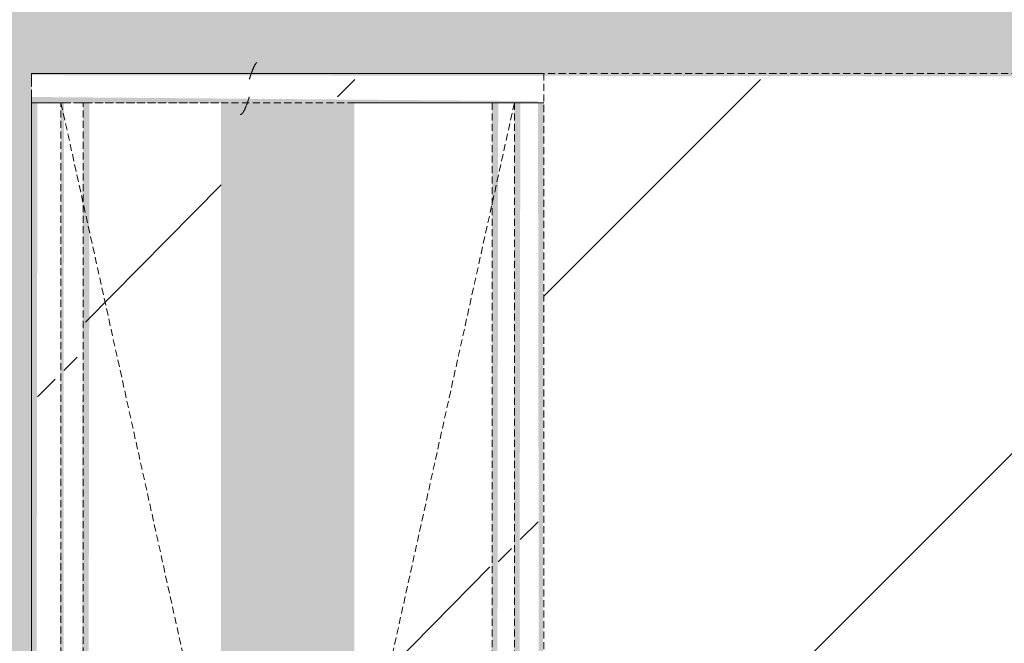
# Model space of a CAD drawing. Header units: millimetres. Extents: x 16156 to 91527, y 4646 to 113494.
# Tile 215 of 256: x 35489 to 36156, y 68759 to 69182. Entities that reach past the tile are written whole.
import ezdxf

# ---------------------------------------------------------------- set-up
doc = ezdxf.new("R2010")
doc.units = ezdxf.units.MM
doc.linetypes.add('ARC Demolished', pattern=[7.14375, 4.7625, -2.38125])
for name, color, linetype, lineweight in [('A--AR9__AlgVoorz', 1, 'Continuous', 9), ('A--L23__Vloeren', 3, 'Continuous', 9), ('A--L74__VasteSanitaireVoorz', 1, 'ARC Demolished', 9), ('A--L82__LosseGebruikersInvent', 1, 'ARC Demolished', 9)]:
    doc.layers.add(name, color=color, linetype=linetype, lineweight=lineweight)
pattern_1 = [(135, (67715.44, -36801.75), (-212.132, -212.132), [])]
pattern_2 = [(135, (68430.44, -35670.5), (-212.132, -212.132), [])]
pattern_3 = [(135.439, (68430.44, -34585), (-212.1307, -208.9106), [])]
pattern_4 = [(135.439, (68430.44, -34604.8), (-212.1307, -208.9106), [])]

# ---------------------------------------------------------------- blocks, each defined once
blk = doc.blocks.new('73_FU_Keukentop - Type 1-V231-AB-Begane grond - slooptekening')
at = {"layer": 'A--L82__LosseGebruikersInvent'}
h = blk.add_hatch(dxfattribs=at)
h.set_pattern_fill('FP_63', color=256, style=0, pattern_type=2)
h.set_pattern_definition(pattern_1)
h.paths.add_polyline_path([(1430, -957.5), (1430, 957.5), (-1430, 957.5), (-1425.57, -957.5), (1417.57, -957.5)])
h = blk.add_hatch(dxfattribs=at)
h.set_pattern_fill('FP_63', color=256, style=0, pattern_type=2)
h.set_pattern_definition(pattern_1)
h.paths.add_polyline_path([(1430, -957.5), (1430, 957.5), (-1430, 957.5), (-1425.57, -957.5), (1417.57, -957.5)])
for p, q in [((-1430, 957.5), (-1430, -957.5)), ((-1430, -957.5), (1430, -957.5))]:
    blk.add_line(p, q, dxfattribs=at)
blk = doc.blocks.new('FP_292-AB-Begane grond - slooptekening')
at = {"layer": 'A--L74__VasteSanitaireVoorz'}
blk.add_line((-695, 153.75), (715, 153.75), dxfattribs=at)
blk = doc.blocks.new('FP_294-AB-Begane grond - slooptekening')
at = {"layer": 'A--L74__VasteSanitaireVoorz'}
blk.add_line((-695, 138.75), (715, 138.75), dxfattribs=at)
blk = doc.blocks.new('FP_297-AB-Begane grond - slooptekening')
at = {"layer": 'A--L74__VasteSanitaireVoorz'}
blk.add_line((715, -138.75), (-695, -138.75), dxfattribs=at)
blk = doc.blocks.new('FP_299-AB-Begane grond - slooptekening')
at = {"layer": 'A--L74__VasteSanitaireVoorz'}
blk.add_line((715, -153.75), (-695, -153.75), dxfattribs=at)
blk = doc.blocks.new('FP_300-AB-Begane grond - slooptekening')
at = {"layer": 'A--L74__VasteSanitaireVoorz'}
blk.add_line((-695, -173.75), (715, -173.75), dxfattribs=at)
blk = doc.blocks.new('FP_301-AB-Begane grond - slooptekening')
at = {"layer": 'A--L74__VasteSanitaireVoorz'}
blk.add_line((-715, 173.75), (-715, -173.75), dxfattribs=at)
at = {"layer": 'A--L74__VasteSanitaireVoorz', "color": 240, "linetype": 'Continuous'}
for p, q in [((-722.28, -21.12), (-722.38, -21.03)), ((-722.28, -21.12), (-722.38, -21.03)), ((-722.18, -21.22), (-722.28, -21.12)), ((-722.18, -21.22), (-722.28, -21.12)), ((-722.07, -21.32), (-722.18, -21.22)), ((-722.07, -21.32), (-722.18, -21.22)), ((-721.95, -21.42), (-722.07, -21.32)), ((-721.95, -21.42), (-722.07, -21.32)), ((-721.83, -21.52), (-721.95, -21.42)), ((-721.83, -21.52), (-721.95, -21.42)), ((-721.7, -21.62), (-721.83, -21.52)), ((-721.7, -21.62), (-721.83, -21.52)), ((-721.57, -21.71), (-721.7, -21.62)), ((-721.57, -21.71), (-721.7, -21.62)), ((-721.42, -21.81), (-721.57, -21.71)), ((-721.42, -21.81), (-721.57, -21.71)), ((-721.28, -21.91), (-721.42, -21.81)), ((-721.28, -21.91), (-721.42, -21.81)), ((-721.12, -22.01), (-721.28, -21.91)), ((-721.12, -22.01), (-721.28, -21.91)), ((-720.96, -22.11), (-721.12, -22.01)), ((-720.96, -22.11), (-721.12, -22.01)), ((-720.8, -22.2), (-720.96, -22.11)), ((-720.8, -22.2), (-720.96, -22.11)), ((-720.62, -22.3), (-720.8, -22.2)), ((-720.62, -22.3), (-720.8, -22.2)), ((-720.44, -22.4), (-720.62, -22.3)), ((-720.44, -22.4), (-720.62, -22.3)), ((-720.26, -22.5), (-720.44, -22.4)), ((-720.26, -22.5), (-720.44, -22.4)), ((-720.07, -22.6), (-720.26, -22.5)), ((-720.07, -22.6), (-720.26, -22.5)), ((-719.88, -22.7), (-720.07, -22.6)), ((-719.88, -22.7), (-720.07, -22.6)), ((-719.68, -22.79), (-719.88, -22.7)), ((-719.68, -22.79), (-719.88, -22.7)), ((-719.47, -22.89), (-719.68, -22.79)), ((-719.47, -22.89), (-719.68, -22.79)), ((-719.26, -22.99), (-719.47, -22.89)), ((-719.26, -22.99), (-719.47, -22.89)), ((-719.05, -23.09), (-719.26, -22.99)), ((-719.05, -23.09), (-719.26, -22.99)), ((-718.83, -23.19), (-719.05, -23.09)), ((-718.83, -23.19), (-719.05, -23.09)), ((-718.6, -23.28), (-718.83, -23.19)), ((-718.6, -23.28), (-718.83, -23.19)), ((-718.37, -23.38), (-718.6, -23.28)), ((-718.37, -23.38), (-718.6, -23.28)), ((-718.14, -23.48), (-718.37, -23.38)), ((-718.14, -23.48), (-718.37, -23.38)), ((-717.9, -23.58), (-718.14, -23.48)), ((-717.9, -23.58), (-718.14, -23.48)), ((-717.66, -23.68), (-717.9, -23.58)), ((-717.66, -23.68), (-717.9, -23.58)), ((-717.41, -23.78), (-717.66, -23.68)), ((-717.41, -23.78), (-717.66, -23.68)), ((-717.16, -23.87), (-717.41, -23.78)), ((-717.16, -23.87), (-717.41, -23.78)), ((-716.91, -23.97), (-717.16, -23.87)), ((-716.91, -23.97), (-717.16, -23.87)), ((-716.65, -24.07), (-716.91, -23.97)), ((-716.65, -24.07), (-716.91, -23.97)), ((-716.39, -24.17), (-716.65, -24.07)), ((-716.39, -24.17), (-716.65, -24.07)), ((-716.12, -24.27), (-716.39, -24.17)), ((-716.12, -24.27), (-716.39, -24.17)), ((-715.86, -24.36), (-716.12, -24.27)), ((-715.86, -24.36), (-716.12, -24.27)), ((-715.58, -24.46), (-715.86, -24.36)), ((-715.58, -24.46), (-715.86, -24.36)), ((-715.31, -24.56), (-715.58, -24.46)), ((-715.31, -24.56), (-715.58, -24.46)), ((-715.04, -24.66), (-715.31, -24.56)), ((-715.04, -24.66), (-715.31, -24.56)), ((-714.76, -24.76), (-715.04, -24.66)), ((-714.76, -24.76), (-715.04, -24.66)), ((-714.48, -24.86), (-714.76, -24.76)), ((-714.48, -24.86), (-714.76, -24.76)), ((-714.2, -24.95), (-714.48, -24.86)), ((-714.2, -24.95), (-714.48, -24.86)), ((-713.91, -25.05), (-714.2, -24.95)), ((-713.91, -25.05), (-714.2, -24.95)), ((-713.62, -25.15), (-713.91, -25.05)), ((-713.62, -25.15), (-713.91, -25.05)), ((-713.34, -25.25), (-713.62, -25.15)), ((-713.34, -25.25), (-713.62, -25.15)), ((-713.05, -25.35), (-713.34, -25.25)), ((-713.05, -25.35), (-713.34, -25.25)), ((-712.76, -25.44), (-713.05, -25.35)), ((-712.76, -25.44), (-713.05, -25.35)), ((-712.47, -25.54), (-712.76, -25.44)), ((-712.47, -25.54), (-712.76, -25.44)), ((-712.17, -25.64), (-712.47, -25.54)), ((-712.17, -25.64), (-712.47, -25.54)), ((-711.88, -25.74), (-712.17, -25.64)), ((-711.88, -25.74), (-712.17, -25.64)), ((-711.59, -25.84), (-711.88, -25.74)), ((-711.59, -25.84), (-711.88, -25.74)), ((-711.29, -25.94), (-711.59, -25.84)), ((-711.29, -25.94), (-711.59, -25.84)), ((-711, -26.03), (-711.29, -25.94)), ((-711, -26.03), (-711.29, -25.94))]:
    blk.add_line(p, q, dxfattribs=at)
blk = doc.blocks.new('FP_302-AB-Begane grond - slooptekening')
at = {"layer": 'A--L74__VasteSanitaireVoorz'}
blk.add_line((-695, -173.75), (-695, 173.75), dxfattribs=at)
at = {"layer": 'A--L74__VasteSanitaireVoorz', "color": 240, "linetype": 'Continuous'}
for p, q in [((-698.71, -26.13), (-699, -26.03)), ((-698.71, -26.13), (-699, -26.03)), ((-698.41, -26.23), (-698.71, -26.13)), ((-698.41, -26.23), (-698.71, -26.13)), ((-698.12, -26.33), (-698.41, -26.23)), ((-698.12, -26.33), (-698.41, -26.23)), ((-697.83, -26.43), (-698.12, -26.33)), ((-697.83, -26.43), (-698.12, -26.33)), ((-697.53, -26.52), (-697.83, -26.43)), ((-697.53, -26.52), (-697.83, -26.43)), ((-697.24, -26.62), (-697.53, -26.52)), ((-697.24, -26.62), (-697.53, -26.52)), ((-696.95, -26.72), (-697.24, -26.62)), ((-696.95, -26.72), (-697.24, -26.62)), ((-696.66, -26.82), (-696.95, -26.72)), ((-696.66, -26.82), (-696.95, -26.72)), ((-696.38, -26.92), (-696.66, -26.82)), ((-696.38, -26.92), (-696.66, -26.82)), ((-696.09, -27.02), (-696.38, -26.92)), ((-696.09, -27.02), (-696.38, -26.92)), ((-695.8, -27.11), (-696.09, -27.02)), ((-695.8, -27.11), (-696.09, -27.02)), ((-695.52, -27.21), (-695.8, -27.11)), ((-695.52, -27.21), (-695.8, -27.11)), ((-695.24, -27.31), (-695.52, -27.21)), ((-695.24, -27.31), (-695.52, -27.21)), ((-694.96, -27.41), (-695.24, -27.31)), ((-694.96, -27.41), (-695.24, -27.31)), ((-694.69, -27.51), (-694.96, -27.41)), ((-694.69, -27.51), (-694.96, -27.41)), ((-694.42, -27.6), (-694.69, -27.51)), ((-694.42, -27.6), (-694.69, -27.51)), ((-694.14, -27.7), (-694.42, -27.6)), ((-694.14, -27.7), (-694.42, -27.6)), ((-693.88, -27.8), (-694.14, -27.7)), ((-693.88, -27.8), (-694.14, -27.7)), ((-693.61, -27.9), (-693.88, -27.8)), ((-693.61, -27.9), (-693.88, -27.8)), ((-693.35, -28), (-693.61, -27.9)), ((-693.35, -28), (-693.61, -27.9)), ((-693.09, -28.1), (-693.35, -28)), ((-693.09, -28.1), (-693.35, -28)), ((-692.84, -28.19), (-693.09, -28.1)), ((-692.84, -28.19), (-693.09, -28.1)), ((-692.59, -28.29), (-692.84, -28.19)), ((-692.59, -28.29), (-692.84, -28.19)), ((-692.34, -28.39), (-692.59, -28.29)), ((-692.34, -28.39), (-692.59, -28.29)), ((-692.1, -28.49), (-692.34, -28.39)), ((-692.1, -28.49), (-692.34, -28.39)), ((-691.86, -28.59), (-692.1, -28.49)), ((-691.86, -28.59), (-692.1, -28.49)), ((-691.63, -28.68), (-691.86, -28.59)), ((-691.63, -28.68), (-691.86, -28.59)), ((-691.4, -28.78), (-691.63, -28.68)), ((-691.4, -28.78), (-691.63, -28.68)), ((-691.17, -28.88), (-691.4, -28.78)), ((-691.17, -28.88), (-691.4, -28.78)), ((-690.95, -28.98), (-691.17, -28.88)), ((-690.95, -28.98), (-691.17, -28.88)), ((-690.74, -29.08), (-690.95, -28.98)), ((-690.74, -29.08), (-690.95, -28.98)), ((-690.53, -29.17), (-690.74, -29.08)), ((-690.53, -29.17), (-690.74, -29.08)), ((-690.32, -29.27), (-690.53, -29.17)), ((-690.32, -29.27), (-690.53, -29.17)), ((-690.12, -29.37), (-690.32, -29.27)), ((-690.12, -29.37), (-690.32, -29.27)), ((-689.93, -29.47), (-690.12, -29.37)), ((-689.93, -29.47), (-690.12, -29.37)), ((-689.74, -29.57), (-689.93, -29.47)), ((-689.74, -29.57), (-689.93, -29.47)), ((-689.56, -29.67), (-689.74, -29.57)), ((-689.56, -29.67), (-689.74, -29.57)), ((-689.38, -29.76), (-689.56, -29.67)), ((-689.38, -29.76), (-689.56, -29.67)), ((-689.2, -29.86), (-689.38, -29.76)), ((-689.2, -29.86), (-689.38, -29.76)), ((-689.04, -29.96), (-689.2, -29.86)), ((-689.04, -29.96), (-689.2, -29.86)), ((-688.88, -30.06), (-689.04, -29.96)), ((-688.88, -30.06), (-689.04, -29.96)), ((-688.72, -30.16), (-688.88, -30.06)), ((-688.72, -30.16), (-688.88, -30.06)), ((-688.58, -30.25), (-688.72, -30.16)), ((-688.58, -30.25), (-688.72, -30.16)), ((-688.43, -30.35), (-688.58, -30.25)), ((-688.43, -30.35), (-688.58, -30.25)), ((-688.3, -30.45), (-688.43, -30.35)), ((-688.3, -30.45), (-688.43, -30.35)), ((-688.17, -30.55), (-688.3, -30.45)), ((-688.17, -30.55), (-688.3, -30.45)), ((-688.05, -30.65), (-688.17, -30.55)), ((-688.05, -30.65), (-688.17, -30.55)), ((-687.93, -30.75), (-688.05, -30.65)), ((-687.93, -30.75), (-688.05, -30.65)), ((-687.82, -30.84), (-687.93, -30.75)), ((-687.82, -30.84), (-687.93, -30.75)), ((-687.72, -30.94), (-687.82, -30.84)), ((-687.72, -30.94), (-687.82, -30.84)), ((-687.62, -31.04), (-687.72, -30.94)), ((-687.62, -31.04), (-687.72, -30.94)), ((-687.54, -31.14), (-687.62, -31.04)), ((-687.54, -31.14), (-687.62, -31.04)), ((-687.45, -31.24), (-687.54, -31.14)), ((-687.45, -31.24), (-687.54, -31.14)), ((-687.38, -31.33), (-687.45, -31.24)), ((-687.38, -31.33), (-687.45, -31.24)), ((-687.31, -31.43), (-687.38, -31.33)), ((-687.31, -31.43), (-687.38, -31.33)), ((-687.25, -31.53), (-687.31, -31.43)), ((-687.25, -31.53), (-687.31, -31.43)), ((-687.2, -31.63), (-687.25, -31.53)), ((-687.2, -31.63), (-687.25, -31.53)), ((-687.15, -31.73), (-687.2, -31.63)), ((-687.15, -31.73), (-687.2, -31.63)), ((-687.11, -31.83), (-687.15, -31.73)), ((-687.11, -31.83), (-687.15, -31.73)), ((-687.08, -31.92), (-687.11, -31.83)), ((-687.08, -31.92), (-687.11, -31.83)), ((-687.05, -32.02), (-687.08, -31.92)), ((-687.05, -32.02), (-687.08, -31.92)), ((-687.03, -32.12), (-687.05, -32.02)), ((-687.03, -32.12), (-687.05, -32.02)), ((-687.02, -32.22), (-687.03, -32.12)), ((-687.02, -32.22), (-687.03, -32.12))]:
    blk.add_line(p, q, dxfattribs=at)
blk = doc.blocks.new('52_PF_FB_Gutter_rectangle - End Outlet - 1430mm_W_ x 300mm_L_ x 60mm_H_ x 160mm_Dia_ 2-V290-AB-Begane grond - slooptekening')
at = {"layer": 'A--L74__VasteSanitaireVoorz'}
h = blk.add_hatch(dxfattribs=at)
h.set_pattern_fill('FP_80', color=256, style=0, pattern_type=2)
h.set_pattern_definition(pattern_2)
h.paths.add_polyline_path([(-699, 151.75), (-699, 173.75), (-711, 173.75), (-710.57, -173.75), (-699, -169.75), (-699, 142.75)])
h = blk.add_hatch(dxfattribs=at)
h.set_pattern_fill('FP_80', color=256, style=0, pattern_type=2)
h.set_pattern_definition(pattern_2)
h.paths.add_polyline_path([(-699, 151.75), (-699, 173.75), (-711, 173.75), (-710.57, -173.75), (-699, -169.75), (-699, 142.75)])
at = {"layer": 'A--L74__VasteSanitaireVoorz', "linetype": 'Continuous'}
h = blk.add_hatch(dxfattribs=at)
h.set_pattern_fill('FP_80', color=256, style=0, pattern_type=2)
h.set_pattern_definition(pattern_2)
h.paths.add_polyline_path([(715, 169.75), (-695, 169.75), (-695, 157.75), (715, 157.75)])
h = blk.add_hatch(dxfattribs=at)
h.set_pattern_fill('FP_80', color=256, style=0, pattern_type=2)
h.set_pattern_definition(pattern_2)
h.paths.add_polyline_path([(715, 169.75), (-695, 169.75), (-695, 157.75), (715, 157.75)])
h = blk.add_hatch(dxfattribs=at)
h.set_pattern_fill('FP_80', color=256, style=0, pattern_type=2)
h.set_pattern_definition(pattern_2)
h.paths.add_polyline_path([(715, 151.75), (-695, 151.75), (-695, 142.75), (715, 142.75)])
h = blk.add_hatch(dxfattribs=at)
h.set_pattern_fill('FP_80', color=256, style=0, pattern_type=2)
h.set_pattern_definition(pattern_2)
h.paths.add_polyline_path([(715, 151.75), (-695, 151.75), (-695, 142.75), (715, 142.75)])
h = blk.add_hatch(dxfattribs=at)
h.set_pattern_fill('FP_81', color=256, style=0, pattern_type=2)
h.set_pattern_definition(pattern_3)
h.paths.add_polyline_path([(715, 137.1), (-695, 137.1), (-695, 45.2), (715, 45.2), (715, 99.08)])
h = blk.add_hatch(dxfattribs=at)
h.set_pattern_fill('FP_81', color=256, style=0, pattern_type=2)
h.set_pattern_definition(pattern_3)
h.paths.add_polyline_path([(715, 137.1), (-695, 137.1), (-695, 45.2), (715, 45.2), (715, 99.08)])
h = blk.add_hatch(dxfattribs=at)
h.set_pattern_fill('FP_82', color=256, style=0, pattern_type=2)
h.set_pattern_definition(pattern_4)
h.paths.add_polyline_path([(715, -134.42), (711, -45.2), (-695, -45.2), (-695, -137.1), (715, -137.1)])
h = blk.add_hatch(dxfattribs=at)
h.set_pattern_fill('FP_82', color=256, style=0, pattern_type=2)
h.set_pattern_definition(pattern_4)
h.paths.add_polyline_path([(715, -134.42), (711, -45.2), (-695, -45.2), (-695, -137.1), (715, -137.1)])
at = {"layer": 'A--L74__VasteSanitaireVoorz'}
h = blk.add_hatch(dxfattribs=at)
h.set_pattern_fill('FP_80', color=256, style=0, pattern_type=2)
h.set_pattern_definition(pattern_2)
h.paths.add_polyline_path([(715, -151.75), (711, -142.75), (-695, -142.75), (-695, -151.75), (711, -151.75)])
h = blk.add_hatch(dxfattribs=at)
h.set_pattern_fill('FP_80', color=256, style=0, pattern_type=2)
h.set_pattern_definition(pattern_2)
h.paths.add_polyline_path([(715, -151.75), (711, -142.75), (-695, -142.75), (-695, -151.75), (711, -151.75)])
h = blk.add_hatch(dxfattribs=at)
h.set_pattern_fill('FP_80', color=256, style=0, pattern_type=2)
h.set_pattern_definition(pattern_2)
h.paths.add_polyline_path([(715, -157.75), (-695, -157.75), (-695, -169.75), (715, -169.75)])
h = blk.add_hatch(dxfattribs=at)
h.set_pattern_fill('FP_80', color=256, style=0, pattern_type=2)
h.set_pattern_definition(pattern_2)
h.paths.add_polyline_path([(715, -157.75), (-695, -157.75), (-695, -169.75), (715, -169.75)])
for p, q in [((-695, 173.75), (-695, 169.75)), ((-695, 157.75), (-695, 169.75)), ((-695, 157.75), (-695, 153.75)), ((-695, 153.75), (0, 0)), ((-695, 151.75), (-695, 153.75)), ((-695, 142.75), (-695, 151.75)), ((-695, 142.75), (-695, 138.75)), ((-695, 139.14), (-695, 138.33)), ((-695, 137.1), (-695, 138.75)), ((-695, 45.2), (-695, 137.1)), ((-695, -153.75), (0, 0)), ((-695, -137.1), (-695, -45.2)), ((-695, -138.75), (-695, -137.1)), ((-695, -138.33), (-695, -139.14)), ((-695, -138.75), (-695, -142.75)), ((-695, -151.75), (-695, -142.75)), ((-695, -153.75), (-695, -151.75)), ((-695, -153.75), (-695, -157.75)), ((-695, -169.75), (-695, -157.75)), ((-695, -169.75), (-695, -173.75)), ((-712.04, -173.75), (-711, -173.75)), ((-699, -173.75), (-711, -173.75)), ((-699, -173.75), (-697.96, -173.75))]:
    blk.add_line(p, q, dxfattribs=at)
for name in ['FP_301-AB-Begane grond - slooptekening', 'FP_302-AB-Begane grond - slooptekening', 'FP_292-AB-Begane grond - slooptekening', 'FP_294-AB-Begane grond - slooptekening', 'FP_297-AB-Begane grond - slooptekening', 'FP_299-AB-Begane grond - slooptekening', 'FP_300-AB-Begane grond - slooptekening']:
    blk.add_blockref(name, (0, 0), dxfattribs=at)

msp = doc.modelspace()

# ---------------------------------------------------------------- hatches: boundary and pattern name
at = {"layer": 'A--AR9__AlgVoorz'}
h = msp.add_hatch(color=7, dxfattribs=at)
h.paths.add_polyline_path([(34992.21, 66090.94), (35035.69, 66090.94), (35035.69, 66103.44), (44949.11, 66103.44), (44949.11, 69721.44), (44914.25, 69721.44), (44914.25, 68707.44), (43114.25, 68707.44), (43114.25, 69721.44), (41917.26, 69725.44), (41917.26, 70221.44), (43114.25, 70224.13), (43114.25, 72321.44), (41917.26, 72325.44), (41917.26, 72821.44), (43114.25, 72829.12), (43114.25, 73543.44), (44914.25, 73543.44), (44914.25, 72821.44), (44949.11, 72821.44), (44946.01, 73925.94), (39384.05, 73925.94), (39384.05, 73938.44), (33209.25, 73938.44), (33209.25, 72383.44), (32470.07, 72383.44), (32470.07, 70583.44), (33209.25, 70583.44), (33209.25, 66383.44), (32470.07, 66383.44), (32470.07, 66090.94), (34835.58, 66090.94)])
h.paths.add_polyline_path([(37637.57, 66285.44), (35496.75, 66289.44), (35500.75, 66304.27), (35844.25, 66305.44), (35840.25, 69126.62), (35496.75, 69129.44), (35496.77, 69144.27), (38106.75, 69141.01), (38102.75, 69126.62), (37759.25, 69125.44), (37763.25, 66304.27), (38106.75, 66297.88), (38106.75, 66286.62), (37759.25, 66285.44)])
h.paths.add_polyline_path([(35828.25, 66305.44), (35824.38, 66305.44), (35828.25, 69125.44), (35844.11, 69125.44), (35840.25, 66305.44)])
h.paths.add_polyline_path([(38104.75, 66305.44), (38086.88, 66305.44), (38090.75, 69125.44), (38106.61, 69125.44), (38105.58, 66305.44)])
h.paths.add_polyline_path([(35497.28, 66305.44), (35496.88, 66305.44), (35500.75, 69125.44), (35516.61, 69125.44), (35512.75, 66305.44), (35497.92, 66305.44)])
h.paths.add_polyline_path([(38070.1, 66305.44), (37978.2, 66305.44), (37978.2, 69125.44), (38071.54, 69125.44), (38070.54, 66305.44)])
h.paths.add_polyline_path([(37759.78, 66305.44), (37759.38, 66305.44), (37763.25, 69125.44), (37779.11, 69125.44), (37775.25, 66305.44), (37760.42, 66305.44)])
h.paths.add_polyline_path([(38084.75, 66305.44), (38071.88, 66305.44), (38075.75, 69125.44), (38086.68, 69125.44), (38085.27, 66305.44)])
h.paths.add_polyline_path([(35517.02, 66305.44), (35516.82, 66305.44), (35518.75, 69125.44), (35531.61, 69125.44), (35527.75, 66305.44), (35517.33, 66305.44)])
h.paths.add_polyline_path([(35769.58, 66305.44), (35715.7, 66305.44), (35715.7, 69125.44), (35809.04, 69125.44), (35807.6, 66305.44)])
h.paths.add_polyline_path([(35822.25, 66305.44), (35809.38, 66305.44), (35813.25, 69125.44), (35824.18, 69125.44), (35822.77, 66305.44)])
h.paths.add_polyline_path([(37779.52, 66305.44), (37779.32, 66305.44), (37781.25, 69125.44), (37794.11, 69125.44), (37790.25, 66305.44), (37779.83, 66305.44)])
h.paths.add_polyline_path([(37871.06, 66305.44), (37794.46, 66305.44), (37795.9, 69125.44), (37887.79, 69125.44), (37887.79, 66305.44)])
h.paths.add_polyline_path([(35536.08, 66305.44), (35531.96, 66305.44), (35536.08, 69125.44), (35625.29, 69125.44), (35625.29, 66305.44)])
h.paths.add_polyline_path([(42495.26, 69741.44), (42497.26, 69741.44), (42495.26, 69743.44)])
h.paths.add_polyline_path([(42708.75, 69741.44), (43079.79, 69741.44), (43079.79, 70201.44), (42554.72, 70201.44), (42554.72, 69741.44)])
h.paths.add_polyline_path([(43095.26, 69741.44), (43097.26, 69741.44), (43095.26, 69743.44)])
h.paths.add_polyline_path([(42307.54, 69741.44), (42479.79, 69741.44), (42479.79, 70201.44), (41954.72, 70201.44), (41954.72, 69741.44), (42074.04, 69741.44)])
h.paths.add_polyline_path([(41937.26, 69741.44), (41939.26, 69743.44), (41937.26, 69993.95)])
h.paths.add_polyline_path([(44914.25, 70221.44), (44949.11, 70221.44), (44949.11, 72321.44), (44914.25, 72321.44), (44914.25, 70278.26)])
h.paths.add_polyline_path([(37759.25, 70683.44), (35496.75, 70687.44), (35500.75, 70702.27), (35844.25, 70703.44), (35840.25, 73524.62), (35496.75, 73527.44), (35500.75, 73542.27), (38106.75, 73539.44), (38102.75, 73524.62), (37759.25, 73523.44), (37763.25, 70702.27), (38106.75, 70699.44), (38102.75, 70684.62), (37759.26, 70684.62)])
h.paths.add_polyline_path([(35527.75, 70703.44), (35516.82, 70703.44), (35518.75, 73523.44), (35531.61, 73523.44), (35528.78, 70703.44)])
h.paths.add_polyline_path([(35512.75, 70703.44), (35496.88, 70703.44), (35500.75, 73523.44), (35516.61, 73523.44), (35513.78, 70703.44)])
h.paths.add_polyline_path([(35533.4, 70703.44), (35531.96, 70703.44), (35536.08, 73523.44), (35625.29, 73523.44), (35625.29, 70703.44), (35536.08, 70703.44)])
h.paths.add_polyline_path([(35715.7, 70703.44), (35715.7, 73523.44), (35809.04, 73523.44), (35807.6, 70703.44), (35769.58, 70703.44)])
h.paths.add_polyline_path([(37759.46, 70703.44), (37759.38, 70703.44), (37763.25, 73523.44), (37779.11, 73523.44), (37775.25, 70703.44), (37759.78, 70703.44)])
h.paths.add_polyline_path([(37781.25, 70703.44), (37779.32, 70703.44), (37781.25, 73523.44), (37794.11, 73523.44), (37790.25, 70703.44)])
h.paths.add_polyline_path([(37794.46, 70703.44), (37795.9, 73523.44), (37887.79, 73523.44), (37887.79, 70703.44), (37794.72, 70703.44)])
h.paths.add_polyline_path([(35809.78, 70703.44), (35809.38, 70703.44), (35813.25, 73523.44), (35824.18, 73523.44), (35822.25, 70703.44), (35810.42, 70703.44)])
h.paths.add_polyline_path([(38087.92, 70703.44), (38086.88, 70703.44), (38090.75, 73523.44), (38106.61, 73523.44), (38102.75, 70703.44), (38088.75, 70703.44)])
h.paths.add_polyline_path([(35824.78, 70703.44), (35824.38, 70707), (35828.25, 73523.44), (35844.11, 73523.44), (35840.25, 70703.44), (35825.42, 70703.44)])
h.paths.add_polyline_path([(38086.68, 70703.44), (38071.88, 70703.44), (38075.75, 73523.44), (38086.68, 73523.44), (38086.68, 70846.89)])
h.paths.add_polyline_path([(37978.2, 70703.44), (37978.2, 73523.44), (38071.54, 73523.44), (38070.1, 70703.44)])
h.paths.add_polyline_path([(41209.25, 71043.44), (40509.25, 71043.44), (40509.25, 73543.44), (41209.25, 73543.44), (41209.25, 71415.52)])
h.paths.add_polyline_path([(42774.53, 72341.44), (43079.79, 72341.44), (43079.79, 72801.44), (42554.72, 72801.44), (42554.72, 72341.44), (42734.16, 72341.44)])
h.paths.add_polyline_path([(42074.04, 72341.44), (42479.79, 72341.44), (42479.79, 72801.44), (41954.72, 72801.44), (41954.72, 72341.44)])
h.paths.add_polyline_path([(42537.26, 72341.44), (42539.26, 72343.44), (42537.26, 72552.77)])
h.paths.add_polyline_path([(43095.26, 72341.44), (43097.26, 72341.44), (43095.26, 72343.44)])
h.paths.add_polyline_path([(42495.26, 72341.44), (42497.26, 72341.44), (42495.26, 72343.44)])

# ---------------------------------------------------------------- linework, layer by layer
at = {"layer": 'A--L23__Vloeren'}
for p, q in [((35496.75, 69141.01), (35496.75, 69145.44)), ((35496.75, 69145.44), (35844.25, 69145.44)), ((35496.75, 66301.44), (35496.75, 69129.44))]:
    msp.add_line(p, q, dxfattribs=at)

# ---------------------------------------------------------------- block references
at = {"layer": 'A--L74__VasteSanitaireVoorz', "rotation": 269.9999999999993}
msp.add_blockref('52_PF_FB_Gutter_rectangle - End Outlet - 1430mm_W_ x 300mm_L_ x 60mm_H_ x 160mm_Dia_ 2-V290-AB-Begane grond - slooptekening', (35670.5, 68430.44), dxfattribs=at)
at = {"layer": 'A--L82__LosseGebruikersInvent', "rotation": 269.9999999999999}
msp.add_blockref('73_FU_Keukentop - Type 1-V231-AB-Begane grond - slooptekening', (36801.75, 67715.44), dxfattribs=at)

doc.saveas('drawing.dxf')
